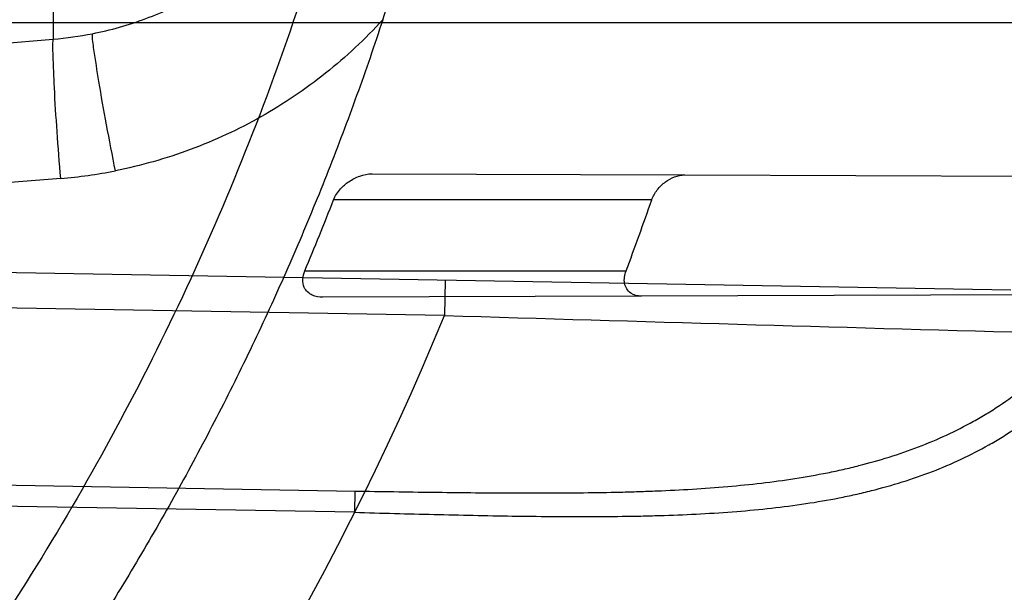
# Model space of a CAD drawing. Header units: millimetres. Extents: x 0 to 297, y 0 to 210.
# Tile 36 of 256: x 141.5702 to 141.6951, y 90.6599 to 90.7324. Entities that reach past the tile are written whole.
import ezdxf

# ---------------------------------------------------------------- set-up
doc = ezdxf.new("R2010")
doc.units = ezdxf.units.MM
doc.header["$LTSCALE"] = 16.335
doc.layers.get('0').update_dxf_attribs({"linetype": 'CONTINUOUS'})
for name, color, linetype in [('01_GLOBAL', 7, 'CONTINUOUS'), ('INTFCLR_1', 7, 'CONTINUOUS'), ('INTFCLR_144815', 7, 'CONTINUOUS')]:
    doc.layers.add(name, color=color, linetype=linetype)

msp = doc.modelspace()

# ---------------------------------------------------------------- linework, layer by layer
at = {"color": 7, "linetype": 'Continuous'}
msp.add_circle((142.5788034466, 92.2083412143), 3.42, dxfattribs=at)
at = {"color": 9, "linetype": 'Continuous'}
msp.add_arc((142.5788034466, 92.2083412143), 3.3761688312, 182.9674534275, 267.0325465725, dxfattribs=at)
at = {"layer": '01_GLOBAL', "color": 7, "linetype": 'Continuous'}
msp.add_circle((142.5788034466, 92.2083412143), 3.465, dxfattribs=at)
at = {"layer": 'INTFCLR_1', "color": 9, "linetype": 'Continuous'}
for p, q in [((141.5744738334, 90.7583780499), (141.5744738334, 90.7299789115)), ((141.264551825, 90.7320895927), (141.7410849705, 90.7320895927)), ((141.473590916, 90.7216378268), (141.5744738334, 90.7299789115)), ((141.5754144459, 90.7123198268), (141.2735518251, 90.68736157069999)), ((141.6148828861, 90.71289811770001), (141.6545242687, 90.7127597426)), ((141.6503436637, 90.7095895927), (141.6100029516, 90.7095895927)), ((141.3049732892, 90.7050124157), (141.6958671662, 90.6981893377)), ((141.6240856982, 90.6949416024), (141.3048947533, 90.7005131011)), ((141.6063579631, 90.7005895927), (141.6470938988, 90.7005895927)), ((141.624164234, 90.699440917), (141.6240856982, 90.6949416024)), ((141.6490417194, 90.697400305), (141.6086399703, 90.69725927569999)), ((141.2735518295, 90.6786185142), (141.61273008, 90.67269251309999)), ((141.6126829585, 90.66999547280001), (141.2735518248, 90.675921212)), ((141.6126829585, 90.66999547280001), (141.61273008, 90.67269251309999))]:
    msp.add_line(p, q, dxfattribs=at)
at = {"layer": 'INTFCLR_1', "color": 6, "linetype": 'Continuous'}
for p, q in [((141.6545242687, 90.7127597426), (141.7245857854, 90.7125151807)), ((141.7201135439, 90.6976483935), (141.6490417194, 90.697400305))]:
    msp.add_line(p, q, dxfattribs=at)
for centre, radius, start, end in [((141.273551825, 90.84008959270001), 0.5431065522, 270, 90.00000002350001), ((141.273551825, 90.84008959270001), 0.5161422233, 270, 90.00000002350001), ((141.2878511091, 90.8400839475), 0.3455883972, 341.8516144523, 349.4070110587), ((141.2736862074, 90.84055933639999), 0.3609183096, 337.1813534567, 338.7228774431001), ((141.2736448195, 90.8405231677), 0.398805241, 339.4587291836, 340.8334907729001)]:
    msp.add_arc(centre, radius, start, end, dxfattribs=at)
at = {"layer": 'INTFCLR_1', "color": 9, "linetype": 'Continuous'}
for centre, radius, start, end in [((141.5709276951, 90.7735783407), 0.0437434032, 274.6498887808, 281.199427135), ((141.5703037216, 90.7741024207), 0.0619936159, 274.7288035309, 281.1993408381), ((141.273551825, 90.84008959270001), 0.3793960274, 270.0000000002, 337.5066823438), ((142.2816252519, 112.2643111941), 21.5793903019, 268.2538865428, 268.4511225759)]:
    msp.add_arc(centre, radius, start, end, dxfattribs=at)
for points, knots in [([(141.7564146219, 90.67214758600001), (141.7574831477, 90.6750551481), (141.7595771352, 90.68092625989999), (141.7635668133, 90.69283277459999), (141.7700402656, 90.7142045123), (141.7760428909, 90.73928884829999), (141.7800065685, 90.7617077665), (141.7816728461, 90.7731553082), (141.7825328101, 90.7797764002), (141.7845176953, 90.7963988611), (141.7865801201, 90.82480135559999), (141.786249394, 90.85831129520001), (141.7846909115, 90.8800272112), (141.783710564, 90.8900544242), (141.7829887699, 90.8967234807), (141.7807586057, 90.9147232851), (141.7756949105, 90.94354598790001), (141.7683980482, 90.97168599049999), (141.7631787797, 90.98838778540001), (141.7612158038, 90.9943618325), (141.7582294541, 91.0031618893), (141.7514922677, 91.0215597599), (141.7398577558, 91.04856209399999), (141.7266081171, 91.07407256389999), (141.7173713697, 91.0897744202), (141.7130543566, 91.096763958), (141.7101864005, 91.1013200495), (141.7024300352, 91.1133026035), (141.6894327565, 91.1316928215), (141.6713790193, 91.1540805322), (141.6560874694, 91.1708617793), (141.64540551, 91.18158825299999), (141.6394993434, 91.18726746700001), (141.6313044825, 91.1949266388), (141.6198341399, 91.2049554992), (141.6074179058, 91.2146860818), (141.5999877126, 91.21997005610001), (141.5969902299, 91.2219990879), (141.595231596, 91.2231656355), (141.5931919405, 91.2244765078), (141.5909359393, 91.2258549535), (141.5889565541, 91.22699033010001), (141.587260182, 91.2278794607), (141.5858677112, 91.2285262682), (141.5847587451, 91.228921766), (141.5839916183, 91.22910084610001), (141.5833474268, 91.229003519), (141.5832219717, 91.22839726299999), (141.5835311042, 91.22772715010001), (141.5840679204, 91.2267985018), (141.5849352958, 91.22562953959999), (141.5860911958, 91.2242042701), (141.587545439, 91.22253261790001), (141.5892822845, 91.2206136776), (141.5909074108, 91.2188652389), (141.5923395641, 91.21734229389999), (141.5948337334, 91.21470682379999), (141.5989725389, 91.2103803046), (141.6073909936, 91.20154652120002), (141.6165855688, 91.19163585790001), (141.6249614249, 91.18216354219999), (141.6301387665, 91.17614023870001), (141.6384641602, 91.1662523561), (141.6512098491, 91.1502285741), (141.6679191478, 91.126915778), (141.680013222, 91.107884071), (141.6879313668, 91.094337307), (141.6933038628, 91.08480936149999), (141.702572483, 91.0674180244), (141.7149508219, 91.0411554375), (141.7234902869, 91.0192594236), (141.7274621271, 91.00790684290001)], [0, 0, 0, 0, 0.0103790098, 0.0208837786, 0.0420711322, 0.08518383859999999, 0.1071959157, 0.1183352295, 0.1239409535, 0.1295662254, 0.1744257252, 0.2192335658, 0.2417179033, 0.2473538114, 0.2529901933, 0.2641930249, 0.3081221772, 0.3509242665, 0.3614865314, 0.3667493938, 0.3719931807, 0.3926229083, 0.4323809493, 0.4704125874, 0.488853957, 0.4934075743, 0.4979380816, 0.506891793, 0.541232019, 0.5733300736, 0.6031972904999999, 0.6172524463, 0.624045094, 0.6306497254, 0.6548348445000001, 0.6750681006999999, 0.6834748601, 0.6853777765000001, 0.68719583, 0.6905456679, 0.6935010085, 0.6960526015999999, 0.698191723, 0.6999112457, 0.7012080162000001, 0.7020916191, 0.7026257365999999, 0.703100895, 0.7038825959, 0.7050751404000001, 0.7066972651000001, 0.7087491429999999, 0.7112254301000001, 0.7141189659, 0.7174213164, 0.7192231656, 0.7211235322, 0.729579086, 0.7392841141, 0.7620097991, 0.7748694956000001, 0.7816475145, 0.7886215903, 0.818178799, 0.8502213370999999, 0.88468242, 0.8936821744, 0.9027945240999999, 0.9213302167, 0.9597016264, 1, 1, 1, 1]), ([(141.589474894, 91.22708959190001), (141.5901302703, 91.2270894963), (141.5934664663, 91.2257697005), (141.5972968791, 91.2235292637), (141.6010154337, 91.2211904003), (141.6028021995, 91.2200263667), (141.6058484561, 91.21800314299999), (141.6133970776, 91.21273816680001), (141.6260174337, 91.20304741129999), (141.6376862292, 91.1930563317), (141.6460232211, 91.1854269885), (141.6520280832, 91.1797738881), (141.6628847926, 91.1691018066), (141.6784293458, 91.15240674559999), (141.6967876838, 91.1301309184), (141.7100118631, 91.1118246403), (141.7179037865, 91.099896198), (141.7208202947, 91.09536318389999), (141.7252087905, 91.0884116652), (141.734595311, 91.0728013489), (141.748064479, 91.04743455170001), (141.7598995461, 91.0205684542), (141.766753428, 91.0022608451), (141.7697904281, 90.99350690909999), (141.7717861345, 90.9875658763), (141.7770905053, 90.9709626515), (141.7845086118, 90.94298471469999), (141.7896594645, 90.91431187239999), (141.7919274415, 90.89640779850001), (141.7926613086, 90.8897756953), (141.793657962, 90.87980496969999), (141.795242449, 90.8582113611), (141.7955788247, 90.82488434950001), (141.7934815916, 90.79663997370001), (141.7914638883, 90.7801127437), (141.7905895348, 90.7735282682), (141.788895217, 90.7621430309), (141.7848639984, 90.73984187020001), (141.7787596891, 90.71489416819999), (141.7721799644, 90.6936469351), (141.768123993, 90.6818069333), (141.7659952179, 90.6759685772), (141.7649089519, 90.6730772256)], [0, 0, 0, 0, 0.0031306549, 0.0166311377, 0.0214593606, 0.0240790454, 0.0268205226, 0.0389267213, 0.0680356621, 0.1027866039, 0.1122691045, 0.1220183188, 0.1421809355, 0.1849822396, 0.2309158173, 0.2799873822, 0.2927706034, 0.2992370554, 0.3057353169, 0.3320403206, 0.3862319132, 0.4428084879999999, 0.4721383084, 0.4795908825, 0.487069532, 0.5020757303, 0.5628487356, 0.6251729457, 0.6410612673, 0.6490543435, 0.6570463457, 0.6889269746, 0.7524526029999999, 0.8160592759, 0.8240370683, 0.8319876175, 0.8477879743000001, 0.8790177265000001, 0.9402188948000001, 0.970317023, 0.9852457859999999, 1, 1, 1, 1]), ([(141.7274621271, 91.00790684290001), (141.7315912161, 90.9961048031), (141.7390893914, 90.97185256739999), (141.7462276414, 90.94067982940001), (141.7497519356, 90.91986040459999), (141.7511690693, 90.91003879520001), (141.7520562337, 90.903430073), (141.7542266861, 90.88522496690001), (141.7563129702, 90.8552042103), (141.7560193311, 90.8250769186), (141.75492511, 90.80665849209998), (141.7544248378, 90.79993719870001), (141.7535799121, 90.7899339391), (141.7512498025, 90.76863348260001), (141.7458257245, 90.73651859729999), (141.7391945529, 90.7098498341), (141.7346932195, 90.69454437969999), (141.7328673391, 90.6885424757), (141.7295794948, 90.67824709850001), (141.7226337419, 90.6583743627), (141.7115361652, 90.63128552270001), (141.7001192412, 90.60802526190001), (141.6927555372, 90.5944485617), (141.6900841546, 90.589659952), (141.6861147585, 90.582673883), (141.6775648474, 90.56827510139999), (141.6639972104, 90.5475548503), (141.6473654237, 90.5249373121), (141.6353721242, 90.510182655), (141.6284582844, 90.5020841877), (141.6258517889, 90.4990615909), (141.6214530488, 90.49403413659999), (141.6133270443, 90.48498786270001), (141.6044845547, 90.4755649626), (141.5965053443, 90.4672222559), (141.5917239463, 90.4622035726), (141.5879282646, 90.458105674), (141.5854794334, 90.455268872), (141.5841304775, 90.4534756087), (141.5835709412, 90.4525240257), (141.5832318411, 90.4518413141), (141.5833749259, 90.4509528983), (141.5852684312, 90.45133920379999), (141.5873513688, 90.45233756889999), (141.5911230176, 90.4543766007), (141.5947207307, 90.45666834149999), (141.5976748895, 90.4586369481), (141.5995705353, 90.45994039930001), (141.602756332, 90.46217006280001), (141.6078515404, 90.4659004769), (141.6149715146, 90.47143524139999), (141.62561538, 90.4801941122), (141.6351418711, 90.48873792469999), (141.6434777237, 90.4967321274), (141.649452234, 90.502628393), (141.6602195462, 90.51373015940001), (141.6755659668, 90.5310421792), (141.6935858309, 90.5540599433), (141.7064887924, 90.5729162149), (141.7141583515, 90.5851797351), (141.7169899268, 90.589838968), (141.721250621, 90.59698783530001), (141.7303494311, 90.61303956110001), (141.743335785, 90.63909440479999), (141.7522698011, 90.66086912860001), (141.7564146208, 90.6721475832)], [0, 0, 0, 0, 0.0419354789, 0.08505031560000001, 0.1071497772, 0.1127379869, 0.1183317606, 0.1295131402, 0.1742263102, 0.2191466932, 0.230445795, 0.2361065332, 0.241751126, 0.2641147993, 0.3079545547, 0.3508736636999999, 0.3561840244, 0.3614616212, 0.3719139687, 0.3924297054, 0.4320526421, 0.4700131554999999, 0.4792642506, 0.483852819, 0.4884035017, 0.5062126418, 0.5400088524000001, 0.5714206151, 0.6003317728, 0.6037560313, 0.6071340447, 0.6137178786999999, 0.6261602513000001, 0.6479155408, 0.6570536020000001, 0.6648783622, 0.6711643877, 0.6757843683, 0.6774462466, 0.6786751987, 0.6794900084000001, 0.6799813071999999, 0.6813020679, 0.6842478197, 0.6888651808, 0.6950795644, 0.6987591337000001, 0.70073729, 0.7027989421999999, 0.7117993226, 0.7219139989, 0.7330405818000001, 0.7580265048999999, 0.7648041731, 0.7717766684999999, 0.7861782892, 0.816667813, 0.8493175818, 0.8841610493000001, 0.8932352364, 0.8978283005, 0.9024468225, 0.9211469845, 0.9596997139, 1, 1, 1, 1]), ([(141.5894748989, 90.4530895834), (141.5892979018, 90.4530896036), (141.5888645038, 90.453175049), (141.5888868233, 90.45395412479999), (141.5893505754, 90.4547556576), (141.5901524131, 90.4559470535), (141.5913747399, 90.4574296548), (141.5929802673, 90.4592514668), (141.5949656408, 90.4613878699), (141.5971947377, 90.4637206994), (141.5996190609, 90.4662163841), (141.6031782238, 90.46985252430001), (141.6105296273, 90.4773399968), (141.6195432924, 90.486704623), (141.6278287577, 90.4956995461), (141.6323134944, 90.500698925), (141.6349707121, 90.50370456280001), (141.642015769, 90.5117541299), (141.6542358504, 90.5264206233), (141.6711890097, 90.54891642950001), (141.6850238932, 90.56953556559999), (141.6937443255, 90.58386952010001), (141.6977917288, 90.5908225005), (141.7005148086, 90.5955870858), (141.7080176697, 90.6090898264), (141.7196527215, 90.63222718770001), (141.7309710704, 90.65919529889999), (141.7380553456, 90.6789827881), (141.7414080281, 90.689232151), (141.74326968, 90.6952065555), (141.7478571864, 90.7104352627), (141.754617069, 90.7369742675), (141.7601493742, 90.7689508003), (141.7625257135, 90.7901596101), (141.7633872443, 90.80011831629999), (141.7638973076, 90.8068091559), (141.7650129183, 90.8251434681), (141.7653124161, 90.8551382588), (141.7631848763, 90.8850242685), (141.7609722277, 90.9031442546), (141.7600677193, 90.9097228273), (141.758622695, 90.9195008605), (141.7550282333, 90.9402318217), (141.7477475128, 90.9712699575), (141.7401050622, 90.9953997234), (141.7358975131, 91.00714062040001)], [0, 0, 0, 0, 0.0008731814, 0.0017184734, 0.0032338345, 0.0055641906, 0.008732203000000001, 0.0127298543, 0.0175349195, 0.0231216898, 0.028646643, 0.0346996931, 0.0482229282, 0.0804128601, 0.09881585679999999, 0.1085510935, 0.1135452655, 0.1186072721, 0.1613234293, 0.207686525, 0.2575125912, 0.2837456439, 0.2904463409, 0.297201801, 0.3108185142, 0.3666506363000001, 0.4248611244, 0.4549770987, 0.470314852, 0.4780577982, 0.4858479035, 0.548777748, 0.6130125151, 0.6457681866, 0.6540348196, 0.6623247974, 0.6788712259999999, 0.7446474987, 0.8101274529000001, 0.8265054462, 0.8346996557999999, 0.8428862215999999, 0.8752668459, 0.9384715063, 1, 1, 1, 1]), ([(141.5794237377, 90.7306679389), (141.5817297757, 90.73112463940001), (141.5862804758, 90.7324146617), (141.5927093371, 90.7354220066), (141.5985928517, 90.73942795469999), (141.602050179, 90.7426952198), (141.6036403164, 90.7444544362)], [0, 0, 0, 0, 0.2490434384, 0.4985367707, 0.7487806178, 1, 1, 1, 1]), ([(141.616247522, 90.7324404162), (141.6140188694, 90.72999961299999), (141.6091742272, 90.7254649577), (141.6009377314, 90.7199062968), (141.59193918, 90.7157266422), (141.5855719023, 90.7139285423), (141.5823443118, 90.713289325)], [0, 0, 0, 0, 0.2506465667, 0.5007612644, 0.7504856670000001, 1, 1, 1, 1]), ([(141.5823443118, 90.7132893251), (141.5819594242, 90.71523512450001), (141.5812390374, 90.7190057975), (141.5803066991, 90.7241269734), (141.5797251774, 90.7279693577), (141.5794237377, 90.729993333), (141.5794237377, 90.7306679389)], [0, 0, 0, 0, 0.3375394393, 0.6534147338, 0.8851998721, 1, 1, 1, 1]), ([(141.5754144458, 90.7123198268), (141.5752509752, 90.71429936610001), (141.5749595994, 90.7181352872), (141.5746109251, 90.72334347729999), (141.5744664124, 90.72724490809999), (141.5743971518, 90.7293025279), (141.5744738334, 90.7299789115)], [0, 0, 0, 0, 0.3368283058, 0.6524971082, 0.8845656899, 1, 1, 1, 1]), ([(141.61273008, 90.67269251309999), (141.6143726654, 90.6726638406), (141.6176493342, 90.6726096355), (141.624148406, 90.6725159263), (141.6321670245, 90.67243353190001), (141.6401107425, 90.67244085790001), (141.6456045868, 90.67253517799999), (141.648705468, 90.67262181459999), (141.6532393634, 90.67278600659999), (141.6598566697, 90.67317359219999), (141.6670633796, 90.67399855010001), (141.6719314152, 90.6748543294), (141.6746304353, 90.6754273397), (141.6785316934, 90.6763565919), (141.6841702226, 90.678099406), (141.6894975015, 90.6805576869), (141.6928218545, 90.6824880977), (141.6949836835, 90.6838589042), (141.6986429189, 90.6864834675), (141.7024900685, 90.68999368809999), (141.7055248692, 90.69343114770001), (141.7072010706, 90.6955349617), (141.7096882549, 90.6988765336), (141.7131115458, 90.7043347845), (141.7163165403, 90.7108605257), (141.7186127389, 90.7163941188), (141.7207486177, 90.7221746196), (141.7221187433, 90.7266150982), (141.7229346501, 90.7296165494)], [0, 0, 0, 0, 0.0354707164, 0.0707566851, 0.1403369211, 0.2086101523, 0.2422620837, 0.2589694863, 0.2755870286, 0.3402183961, 0.4020447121, 0.4320711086, 0.4469021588, 0.461611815, 0.5186591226, 0.5740110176, 0.587810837, 0.6016461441, 0.6292660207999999, 0.6849553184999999, 0.7135897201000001, 0.7282126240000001, 0.7430221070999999, 0.8035181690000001, 0.8669700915, 0.8997737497, 0.9328434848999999, 1, 1, 1, 1]), ([(141.6126829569, 90.66999547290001), (141.6143666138, 90.6699462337), (141.6177254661, 90.6698516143), (141.6243884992, 90.6696801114), (141.6326107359, 90.66950606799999), (141.6407575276, 90.6694308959), (141.6463926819, 90.6694744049), (141.6495733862, 90.6695347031), (141.6542230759, 90.66966247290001), (141.6610086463, 90.67000670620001), (141.6683993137, 90.6708081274), (141.673390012, 90.6716654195), (141.676155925, 90.6722444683), (141.680153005, 90.67318969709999), (141.685930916, 90.67497628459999), (141.6913812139, 90.67752002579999), (141.6947761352, 90.6795256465), (141.6969868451, 90.68095099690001), (141.70072872, 90.6836903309), (141.7046534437, 90.6873568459), (141.7077403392, 90.6909473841), (141.7094457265, 90.693148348), (141.7119795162, 90.6966517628), (141.7154600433, 90.7023775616), (141.7187063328, 90.7092150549), (141.7210287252, 90.7150168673), (141.7231884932, 90.7210848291), (141.7245692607, 90.7257434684), (141.725390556, 90.7288917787)], [0, 0, 0, 0, 0.0352840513, 0.0703885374, 0.1396222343, 0.2075595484, 0.24104394, 0.2576664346, 0.2741994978, 0.3384817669, 0.3999443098, 0.4297839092, 0.4445208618, 0.4591331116, 0.5158220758, 0.5708773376, 0.584618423, 0.5984078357, 0.62596322, 0.6816730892, 0.7104014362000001, 0.7250935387, 0.7399872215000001, 0.8009607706, 0.865102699, 0.8983215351, 0.931842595, 1, 1, 1, 1]), ([(141.7649089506, 90.6730772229), (141.7606921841, 90.6618533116), (141.7516012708, 90.6401818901), (141.7383996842, 90.6142741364), (141.729153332, 90.5983162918), (141.7248221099, 90.59120649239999), (141.7219426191, 90.5865709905), (141.7141390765, 90.5743632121), (141.7010108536, 90.5555935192), (141.682686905, 90.5326915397), (141.6670865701, 90.5154692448), (141.6561431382, 90.5044244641), (141.6500687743, 90.4985557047), (141.641588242, 90.49059314), (141.6318993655, 90.48208461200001), (141.6210804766, 90.47336316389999), (141.6138416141, 90.46784859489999), (141.6086624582, 90.4641311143), (141.6054252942, 90.4619084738), (141.6034970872, 90.4606082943), (141.6005042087, 90.4586453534), (141.596782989, 90.4563489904), (141.5933015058, 90.45442830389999), (141.5910052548, 90.45342592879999), (141.589904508, 90.45308953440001), (141.5894748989, 90.4530895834)], [0, 0, 0, 0, 0.1254315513, 0.2455803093, 0.303919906, 0.3183349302, 0.3326730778, 0.3610075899, 0.4699051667, 0.5720939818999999, 0.66765685, 0.7128428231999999, 0.7347306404, 0.7560139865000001, 0.8345380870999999, 0.8695395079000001, 0.9013775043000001, 0.9297258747, 0.9362221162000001, 0.9424563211, 0.9540556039, 0.9736565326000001, 0.9882336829, 0.9955056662, 1, 1, 1, 1])]:
    msp.add_open_spline(points, degree=3, knots=knots, dxfattribs=at)
at = {"layer": 'INTFCLR_1', "color": 6, "linetype": 'Continuous'}
for points, knots in [([(141.6277114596, 91.22708959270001), (141.62722335, 91.22708959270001), (141.6272941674, 91.2251154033), (141.6286240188, 91.2237135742), (141.6303773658, 91.2209404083), (141.6330579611, 91.2176754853), (141.636536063, 91.21338186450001), (141.6409148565, 91.2081556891), (141.6460561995, 91.2020006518), (141.6515635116, 91.19533394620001), (141.6570035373, 91.1886267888), (141.6620669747, 91.18224014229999), (141.6667156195, 91.1762455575), (141.6709428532, 91.17066993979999), (141.6747632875, 91.16552206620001), (141.678203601, 91.1607902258), (141.6812975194, 91.15645408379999), (141.684076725, 91.1524886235), (141.6865629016, 91.14888322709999), (141.6887839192, 91.1456142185), (141.6907670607, 91.14265455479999), (141.6925435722, 91.139969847), (141.6941233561, 91.1375556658), (141.6955259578, 91.1353899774), (141.6967707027, 91.1334503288), (141.6978866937, 91.13169669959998), (141.6988796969, 91.1301244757), (141.6997620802, 91.12871811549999), (141.7005836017, 91.12740101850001), (141.7014128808, 91.12606327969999), (141.7023097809, 91.1246072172), (141.7032931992, 91.12299941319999), (141.7043734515, 91.121219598), (141.7055619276, 91.1192446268), (141.706875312, 91.1170411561), (141.7083246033, 91.11458304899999), (141.7099237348, 91.11183694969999), (141.7116817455, 91.10877663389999), (141.7136163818, 91.10535704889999), (141.7157436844, 91.1015316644), (141.7180830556, 91.0972414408), (141.7206593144, 91.0924115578), (141.7234900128, 91.0869698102), (141.726590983, 91.0808326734), (141.7299816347, 91.0738979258), (141.7336899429, 91.06602274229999), (141.7377398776, 91.05703497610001), (141.7421529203, 91.0467148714), (141.7469453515, 91.0347982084), (141.7521299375, 91.02090744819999), (141.7576364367, 91.0047235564), (141.7631009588, 90.9866925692), (141.7681397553, 90.9675743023), (141.7724835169, 90.948235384), (141.7760959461, 90.928843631), (141.7789762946, 90.9094758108), (141.7811396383, 90.8901288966), (141.78259316, 90.8708485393), (141.7833500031, 90.85161596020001), (141.7834187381, 90.8324615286), (141.782807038, 90.8133676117), (141.7815194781, 90.7943366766), (141.7795595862, 90.7753839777), (141.7769236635, 90.75647136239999), (141.7736112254, 90.7376240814), (141.7696058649, 90.7188012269), (141.7649044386, 90.700026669), (141.7595680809, 90.6815608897), (141.7539109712, 90.6643011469), (141.7483372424, 90.6489785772), (141.7431614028, 90.6358921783), (141.7384031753, 90.6246472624), (141.7340415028, 90.6149110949), (141.7300563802, 90.60642995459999), (141.7264192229, 90.5989959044), (141.7231040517, 90.5924542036), (141.7200858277, 90.5866790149), (141.7173473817, 90.581575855), (141.7148681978, 90.57706222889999), (141.7126227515, 90.5730569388), (141.7105887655, 90.5694929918), (141.7087453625, 90.56631374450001), (141.7070795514, 90.563481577), (141.705579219, 90.560962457), (141.7042282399, 90.55871863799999), (141.7030062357, 90.55670860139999), (141.701896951, 90.554899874), (141.7008702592, 90.5532389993), (141.6998448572, 90.5515926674), (141.698741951, 90.54983502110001), (141.697495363, 90.547864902), (141.6960930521, 90.5456696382), (141.6945138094, 90.5432229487), (141.6927331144, 90.5404962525), (141.6907308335, 90.5374685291), (141.6884841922, 90.5341192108), (141.6859642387, 90.5304209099), (141.6831423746, 90.52634758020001), (141.6799866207, 90.5218758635), (141.6764721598, 90.51699345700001), (141.6725652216, 90.5116795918), (141.668231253, 90.50591584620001), (141.6634587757, 90.49971750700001), (141.6582464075, 90.493104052), (141.6526341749, 90.48615232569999), (141.646910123, 90.4792048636), (141.6415439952, 90.4727739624), (141.6369559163, 90.4673043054), (141.633315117, 90.4628207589), (141.6305101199, 90.4594209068), (141.6286771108, 90.45653647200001), (141.6273060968, 90.45510292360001), (141.6272194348, 90.45308959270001), (141.6277114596, 90.45308959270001)], [0, 0, 0, 0, 0.0017146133, 0.0041239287, 0.0077631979, 0.0127375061, 0.019147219, 0.0271011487, 0.0367138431, 0.0473099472, 0.0574795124, 0.0670486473, 0.07593967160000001, 0.0841262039, 0.0916267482, 0.0984583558, 0.1046766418, 0.1103381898, 0.1154683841, 0.1200606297, 0.1242209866, 0.1279830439, 0.1313690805, 0.1343557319, 0.1370466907, 0.1394649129, 0.141657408, 0.1435788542, 0.1452969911, 0.147110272, 0.1491076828, 0.1513042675, 0.1537308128, 0.1564212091, 0.1594011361, 0.1627417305, 0.1664450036, 0.1705638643, 0.1751393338, 0.1802462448, 0.1859394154, 0.1923045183, 0.1994748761, 0.2074861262, 0.2164579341, 0.2265900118, 0.2380620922, 0.2510852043, 0.2660147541, 0.2831767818, 0.3031618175, 0.3260557, 0.3493456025, 0.3725974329, 0.3956655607, 0.4186206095, 0.4413650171, 0.4640353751, 0.4865253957, 0.5089623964, 0.531306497, 0.5536180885, 0.5759523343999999, 0.598223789, 0.6206818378, 0.6431588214, 0.6658101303, 0.6886542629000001, 0.710664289, 0.7296002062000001, 0.7459208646, 0.7600932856, 0.7724882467, 0.7833944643, 0.793008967, 0.8015592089, 0.8091555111, 0.8158987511, 0.8219029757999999, 0.8272448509, 0.832028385, 0.8363175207, 0.8401542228, 0.8435703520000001, 0.8466171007, 0.8493545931, 0.8518335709, 0.8540704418, 0.8562135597, 0.8586467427, 0.8613594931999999, 0.864403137, 0.8677972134, 0.87158895, 0.8758429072, 0.8805481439, 0.8857559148, 0.8915631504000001, 0.8979547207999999, 0.9049814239, 0.9126947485, 0.9211229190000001, 0.9303127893, 0.9401736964, 0.9507020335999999, 0.9616958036, 0.9717974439, 0.9801138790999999, 0.9868020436, 0.9920080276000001, 0.9957951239, 0.9982716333, 1, 1, 1, 1]), ([(141.6277114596, 90.45308959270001), (141.628171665, 90.45308959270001), (141.6293857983, 90.4535584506), (141.6315047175, 90.4546851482), (141.6344755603, 90.4566024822), (141.6382959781, 90.45932618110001), (141.6430293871, 90.46297042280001), (141.6486619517, 90.46758769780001), (141.6548706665, 90.47298156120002), (141.6611699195, 90.47874448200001), (141.6671157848, 90.4844418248), (141.6725640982, 90.4898702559), (141.6775235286, 90.49499331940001), (141.6820174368, 90.4997851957), (141.6860792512, 90.50424019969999), (141.6897364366, 90.50835687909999), (141.6930192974, 90.51213812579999), (141.695970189, 90.5156093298), (141.6986132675, 90.51877794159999), (141.7009775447, 90.5216603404), (141.7030883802, 90.5242738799), (141.7049778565, 90.526646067), (141.7066938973, 90.528827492), (141.7083843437, 90.53100071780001), (141.7101852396, 90.53334413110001), (141.7120971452, 90.53586602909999), (141.7139888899, 90.53839686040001), (141.7158471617, 90.5409158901), (141.7177807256, 90.5435730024), (141.719921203, 90.54655873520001), (141.7223135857, 90.5499520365), (141.7249869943, 90.55381783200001), (141.7279695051, 90.558226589), (141.7312859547, 90.56325135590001), (141.7349620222, 90.56898214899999), (141.739037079, 90.5755449), (141.7435494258, 90.58308452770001), (141.7485344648, 90.591778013), (141.7540294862, 90.6018595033), (141.760066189, 90.61360340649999), (141.766684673, 90.62742065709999), (141.7737557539, 90.64350792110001), (141.780825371, 90.6613597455), (141.7874356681, 90.68018148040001), (141.7933066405, 90.6992600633), (141.7983875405, 90.71840914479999), (141.8026952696, 90.7376081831), (141.8062277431, 90.7567556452), (141.8090134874, 90.77590353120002), (141.811058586, 90.7949702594), (141.8123825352, 90.81398619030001), (141.8129971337, 90.83293247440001), (141.8129122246, 90.8518123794), (141.8121342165, 90.87063713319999), (141.8106673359, 90.8893947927), (141.8085112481, 90.9080934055), (141.8056642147, 90.9267302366), (141.8021262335, 90.9452767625), (141.7978831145, 90.9637745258), (141.7929277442, 90.9822003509), (141.7872355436, 91.0005755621), (141.7808222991, 91.0188067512), (141.7739442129, 91.03620618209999), (141.7670434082, 91.0519657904), (141.7605810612, 91.0655293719), (141.7546880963, 91.07706645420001), (141.7493295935, 91.08696962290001), (141.7444701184, 91.0955139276), (141.7400702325, 91.1029297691), (141.7360941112, 91.1093927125), (141.7325006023, 91.1150506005), (141.7292596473, 91.12001098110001), (141.726339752, 91.12437206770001), (141.7237187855, 91.128203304), (141.7213647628, 91.13157857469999), (141.7192605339, 91.1345456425), (141.717372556, 91.1371689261), (141.7156764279, 91.13949490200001), (141.7140548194, 91.1416921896), (141.7123690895, 91.1439503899), (141.7105117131, 91.1464071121), (141.7085985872, 91.1489024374), (141.7066793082, 91.1513715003), (141.7047357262, 91.15383994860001), (141.7026024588, 91.1565116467), (141.7002196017, 91.15944934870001), (141.69755058, 91.1626834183), (141.6945697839, 91.1662275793), (141.6912418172, 91.1701004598), (141.6875371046, 91.1743119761), (141.6834171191, 91.178874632), (141.6788518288, 91.1837864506), (141.6738154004, 91.18903530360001), (141.6682758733, 91.1946010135), (141.6622344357, 91.2004349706), (141.6557918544, 91.2063757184), (141.6493931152, 91.21197413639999), (141.6435362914, 91.2168073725), (141.6386043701, 91.22062540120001), (141.6346411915, 91.223465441), (141.6315795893, 91.22545094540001), (141.6294126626, 91.22660901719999), (141.6281767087, 91.22708959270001), (141.6277114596, 91.22708959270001)], [0, 0, 0, 0, 0.0015510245, 0.0042404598, 0.008161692, 0.0134191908, 0.0200669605, 0.0282845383, 0.0379646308, 0.04778133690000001, 0.0570562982, 0.0657163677, 0.0737008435, 0.0810864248, 0.08785639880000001, 0.09401872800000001, 0.09964461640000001, 0.1047327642, 0.1093734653, 0.1135510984, 0.1172970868, 0.1206958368, 0.1237721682, 0.1266512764, 0.1299751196, 0.1337328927, 0.1373171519, 0.1406241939, 0.1442827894, 0.1483924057, 0.1530055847, 0.1582756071, 0.1642330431, 0.1709447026, 0.1785661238, 0.1871788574, 0.1969791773, 0.2081785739, 0.2209513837, 0.2356728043, 0.2526768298, 0.2725784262, 0.2948857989, 0.3173719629, 0.3397942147, 0.362144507, 0.3841260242, 0.4060931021, 0.4277499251, 0.4493238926, 0.4707068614, 0.4919794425, 0.5131973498, 0.5343237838, 0.5554641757, 0.5765947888, 0.5977467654, 0.6189899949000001, 0.6402145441, 0.6616941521, 0.6832817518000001, 0.7050322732, 0.7268136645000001, 0.7463228, 0.7630041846, 0.7774428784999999, 0.7899800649, 0.8009502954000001, 0.8105690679, 0.8190401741, 0.8265233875, 0.8331581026, 0.8390096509, 0.8442114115, 0.8488026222, 0.8528784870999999, 0.8564706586, 0.8596954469, 0.8625805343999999, 0.8656744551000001, 0.8691928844, 0.8729603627, 0.8762716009, 0.879732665, 0.8835489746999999, 0.8877941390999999, 0.8924809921, 0.8976810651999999, 0.9034017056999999, 0.9096904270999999, 0.916584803, 0.9241199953, 0.932290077, 0.9411002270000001, 0.9505839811, 0.960593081, 0.9706330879, 0.9792338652, 0.9861845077, 0.991642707, 0.9956806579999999, 0.9984319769, 1, 1, 1, 1]), ([(141.273551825, 91.1754196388), (141.2802383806, 91.17569400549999), (141.2936314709, 91.1758414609), (141.3136931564, 91.174861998), (141.333696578, 91.17267773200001), (141.3536324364, 91.1692804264), (141.3733835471, 91.16467002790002), (141.3925222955, 91.1589612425), (141.4112398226, 91.1521542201), (141.429528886, 91.1442551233), (141.4476081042, 91.1351158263), (141.4650996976, 91.12490336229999), (141.4819327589, 91.1136612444), (141.4980515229, 91.1014306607), (141.513396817, 91.0882570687), (141.5279188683, 91.0741852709), (141.5415615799, 91.05927217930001), (141.5542787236, 91.0435689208), (141.566017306, 91.02714532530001), (141.5767435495, 91.01005456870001), (141.586423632, 90.99235160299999), (141.5950207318, 90.97410428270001), (141.6025009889, 90.9553900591), (141.6088428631, 90.9362701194), (141.6140279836, 90.9168033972), (141.6180381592, 90.8970567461), (141.6208576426, 90.877105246), (141.6224756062, 90.8570295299), (141.6228875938, 90.8369136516), (141.6220957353, 90.81682868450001), (141.6201063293, 90.7968408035), (141.6169268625, 90.77700966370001), (141.6125686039, 90.7574039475), (141.6070465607, 90.7380925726), (141.600382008, 90.71915006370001), (141.5926019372, 90.70065078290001), (141.5837385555, 90.6826636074), (141.5738222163, 90.6652440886), (141.5628929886, 90.6484599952), (141.5509916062, 90.6323694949), (141.538163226, 90.6170274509), (141.5244418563, 90.60247353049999), (141.5098870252, 90.5887718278), (141.494542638, 90.575960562), (141.4784714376, 90.5640906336), (141.4617271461, 90.5532022), (141.4443769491, 90.5433356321), (141.4265001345, 90.5345314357), (141.4085261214, 90.52696935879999), (141.3910227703, 90.52076276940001), (141.374768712, 90.51595910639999), (141.3600533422, 90.5123677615), (141.3469461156, 90.50974854), (141.3344969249, 90.50774192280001), (141.32162892, 90.50614919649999), (141.3073219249, 90.50496210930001), (141.2911119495, 90.5043520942), (141.2796603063, 90.5045088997), (141.273551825, 90.5047595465)], [0, 0, 0, 0, 0.0185657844, 0.0371317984, 0.05569073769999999, 0.0743563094, 0.09320240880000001, 0.1119235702, 0.129729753, 0.1484268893, 0.1671582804, 0.1858963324, 0.2045840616, 0.2232805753, 0.241995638, 0.2606572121, 0.2793460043, 0.298034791, 0.3166822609, 0.3353170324, 0.3539796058, 0.3726237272, 0.3912431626, 0.4098577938, 0.4284754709, 0.4470981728, 0.4657246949, 0.4843423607, 0.5029403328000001, 0.5215094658, 0.5400731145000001, 0.5586325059, 0.5771954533, 0.5957587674, 0.6143211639, 0.6328711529, 0.651401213, 0.6699184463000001, 0.6884460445, 0.7069331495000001, 0.7254085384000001, 0.7438945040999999, 0.7623917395, 0.7808314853, 0.7993176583, 0.8177869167, 0.8362093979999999, 0.8546575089, 0.8730374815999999, 0.8902753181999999, 0.9061521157, 0.9200376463, 0.9322836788, 0.9432240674, 0.9550134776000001, 0.9682465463, 0.9830392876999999, 1, 1, 1, 1]), ([(141.6162475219, 90.7324404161), (141.6151908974, 90.7292169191), (141.6129825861, 90.7228006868), (141.609388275, 90.7132784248), (141.605515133, 90.70386618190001), (141.6013665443, 90.694572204), (141.596946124, 90.6854045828), (141.5922576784, 90.6763712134), (141.5873053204, 90.6674800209), (141.5820932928, 90.6587386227), (141.5766261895, 90.65015472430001), (141.5709086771, 90.6417356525), (141.5649458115, 90.63348885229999), (141.5587426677, 90.6254213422), (141.5523047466, 90.6175402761), (141.5456375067, 90.6098523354), (141.5387468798, 90.60236436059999), (141.5316386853, 90.5950826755), (141.5243192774, 90.5880137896), (141.5167948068, 90.58116364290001), (141.509072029, 90.5745383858), (141.5011574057, 90.5681435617), (141.4930580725, 90.561984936), (141.4847807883, 90.5560676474), (141.4763330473, 90.5503970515), (141.4677219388, 90.54497790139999), (141.4589552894, 90.53981510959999), (141.4500404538, 90.53491299), (141.4409853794, 90.5302758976), (141.4317977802, 90.5259077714), (141.4224857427, 90.5218124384), (141.4130572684, 90.5179934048), (141.4035205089, 90.5144539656), (141.3938837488, 90.51119718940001), (141.3841553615, 90.5082258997), (141.3743437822, 90.50554266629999), (141.3644575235, 90.5031498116), (141.3545051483, 90.501049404), (141.3444952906, 90.4992432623), (141.3344366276, 90.4977329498), (141.3243378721, 90.49651977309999), (141.3142077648, 90.4956047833), (141.3040550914, 90.4949887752), (141.2938886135, 90.49467228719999), (141.2837172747, 90.4946555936), (141.2769387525, 90.494844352), (141.273551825, 90.4949886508)], [0, 0, 0, 0, 0.0227356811, 0.0454710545, 0.0682062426, 0.09094098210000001, 0.1136756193, 0.1364096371, 0.1591436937, 0.1818769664, 0.2046103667, 0.2273428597, 0.2500755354, 0.2728072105, 0.2955391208, 0.3182699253, 0.3410011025, 0.3637310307, 0.3864614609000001, 0.4091905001, 0.4319201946, 0.4546483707, 0.4773773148, 0.5001046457, 0.5228327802, 0.5455591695, 0.5682859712, 0.5910108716, 0.6137361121, 0.6364602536, 0.6591836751, 0.681906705, 0.7046293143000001, 0.7273515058, 0.750073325, 0.77279473, 0.7955158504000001, 0.8182366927, 0.8409573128, 0.8636777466, 0.886398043, 0.9091183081, 0.9318386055, 0.9545589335, 0.9772794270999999, 1, 1, 1, 1]), ([(141.6100029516, 90.7095895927), (141.6102030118, 90.71010339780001), (141.6107761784, 90.7109703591), (141.6119489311, 90.7119895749), (141.6133072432, 90.7126922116), (141.614362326, 90.71289993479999), (141.6148828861, 90.71289811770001)], [0, 0, 0, 0, 0.2670833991, 0.4904798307, 0.7478438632, 1, 1, 1, 1]), ([(141.6503436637, 90.7095895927), (141.650503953, 90.7100508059), (141.6509995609, 90.71091508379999), (141.6523159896, 90.7121955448), (141.6536640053, 90.71276274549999), (141.6545242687, 90.7127597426)], [0, 0, 0, 0, 0.2663042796, 0.5308089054, 1, 1, 1, 1]), ([(141.6086399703, 90.69725927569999), (141.6081882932, 90.69725769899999), (141.6072501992, 90.6973961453), (141.6059316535, 90.69857590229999), (141.6060859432, 90.6999431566), (141.6063579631, 90.7005895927)], [0, 0, 0, 0, 0.2790441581, 0.5667193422, 1, 1, 1, 1]), ([(141.6490417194, 90.697400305), (141.6485705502, 90.69739866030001), (141.6475506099, 90.6976241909), (141.6467106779, 90.6990426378), (141.6469098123, 90.7000983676), (141.6470938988, 90.7005895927)], [0, 0, 0, 0, 0.3178988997, 0.6460631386, 1, 1, 1, 1])]:
    msp.add_open_spline(points, degree=3, knots=knots, dxfattribs=at)
at = {"layer": 'INTFCLR_144815', "color": 6, "linetype": 'Continuous'}
for radius in [0.5743020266, 0.5472855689]:
    msp.add_circle((141.273551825, 90.84008959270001), radius, dxfattribs=at)
for radius, start, end in [(0.7917112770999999, 313.9937911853, 154.5150993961), (0.7647112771, 312.9543589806, 154.5144414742), (0.73941501, 282.2440355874, 71.2863570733), (0.5949342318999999, 45.0000000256, 314.9999999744), (0.5938695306, 44.999999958, 315.000000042), (0.5930090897, 44.99999997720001, 315.0000000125), (0.5750735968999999, 47.86578076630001, 312.1342192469), (0.5834285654, 308.490992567, 51.50900743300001), (0.5760164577, 313.9992414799, 46.00075850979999)]:
    msp.add_arc((141.273551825, 90.84008959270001), radius, start, end, dxfattribs=at)
at = {"layer": 'INTFCLR_144815', "color": 9, "linetype": 'Continuous'}
for centre, radius, start, end in [((141.273551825, 90.84008959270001), 0.6197635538, 52.2436298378, 307.7563701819), ((141.273551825, 90.84008959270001), 0.7345008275, 292.4997540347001, 54.0964566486), ((141.273551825, 90.84008959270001), 0.5837869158, 52.5411294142, 307.4588705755), ((141.2735550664, 90.84009111), 0.6625959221, 292.4997540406, 54.09645665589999), ((141.2735518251, 90.84008959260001), 0.5937131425, 314.0862202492, 45.9137797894), ((141.273551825, 90.84008959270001), 0.5795156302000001, 313.8592910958, 46.1407088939), ((141.273551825, 90.84008959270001), 0.5757241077, 314.0319604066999, 45.9680396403)]:
    msp.add_arc(centre, radius, start, end, dxfattribs=at)
at = {"layer": 'INTFCLR_144815', "color": 6, "linetype": 'Continuous'}
for points, knots in [([(141.6746009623, 90.43958975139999), (141.6743294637, 90.43959473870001), (141.6739346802, 90.44051627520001), (141.6745467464, 90.4413356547), (141.6750158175, 90.4423304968), (141.6756162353, 90.44328992), (141.6763427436, 90.4444157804), (141.6772268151, 90.4456987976), (141.6782605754, 90.44714833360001), (141.6794495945, 90.44876833), (141.6807951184, 90.4505653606), (141.6822994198, 90.4525454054), (141.6839649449, 90.45471611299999), (141.6857956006, 90.45708743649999), (141.6877946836, 90.4596693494), (141.6899625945, 90.4624689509), (141.6922956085, 90.46548894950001), (141.6947877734, 90.46873001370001), (141.6974360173, 90.4721973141), (141.7002434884, 90.4759050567), (141.7032142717, 90.479869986), (141.7063442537, 90.4840993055), (141.7096232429, 90.48859288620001), (141.7130388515, 90.4933481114), (141.7165811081, 90.4983662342), (141.7202374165, 90.50364521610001), (141.7239937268, 90.50918105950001), (141.7278347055, 90.5149677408), (141.731743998, 90.52099726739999), (141.735704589, 90.5272598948), (141.7396991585, 90.53374437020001), (141.7437104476, 90.540438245), (141.7477216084, 90.5473282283), (141.7517165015, 90.5544005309), (141.7556799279, 90.56164117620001), (141.7595977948, 90.56903626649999), (141.7634572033, 90.57657217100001), (141.767246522, 90.5842357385), (141.7709553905, 90.5920144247), (141.7745746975, 90.5998964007), (141.7780965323, 90.60787062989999), (141.7815140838, 90.6159268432), (141.7848215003, 90.6240554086), (141.7880144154, 90.63224886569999), (141.7910827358, 90.6404831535), (141.7940232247, 90.64874868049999), (141.7968372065, 90.6570474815), (141.7995279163, 90.6653897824), (141.8020958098, 90.6737784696), (141.8045374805, 90.68220316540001), (141.8068514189, 90.6906590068), (141.8090350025, 90.6991353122), (141.811086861, 90.7076240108), (141.8130074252, 90.7161235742), (141.8147973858, 90.72463376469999), (141.8164574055, 90.7331545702), (141.8179878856, 90.74168503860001), (141.8193889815, 90.750222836), (141.8206608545, 90.75876512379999), (141.8218038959, 90.7673101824), (141.8228186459, 90.77585753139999), (141.8237055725, 90.7844065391), (141.8244651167, 90.7929567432), (141.8250976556, 90.80150752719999), (141.8256035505, 90.8100588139), (141.825983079, 90.8186102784), (141.8262364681, 90.8271620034), (141.8263638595, 90.8357137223), (141.8263653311, 90.8442655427), (141.8262408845, 90.8528172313), (141.825990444, 90.8613689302), (141.8256138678, 90.8699203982), (141.8251109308, 90.8784716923), (141.8244813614, 90.887022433), (141.8237248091, 90.89557247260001), (141.8228408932, 90.9041213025), (141.821829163, 90.912668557), (141.8206891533, 90.9212135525), (141.8194203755, 90.92975547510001), (141.8180223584, 90.9382932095), (141.8164946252, 90.9468255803), (141.8148367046, 90.9553513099), (141.8130483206, 90.963868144), (141.8111294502, 90.9723729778), (141.8090801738, 90.9808627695), (141.8069004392, 90.98933536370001), (141.8045900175, 90.9977893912), (141.8021489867, 91.00622242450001), (141.7995780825, 91.01463013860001), (141.7968786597, 91.02300697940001), (141.794052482, 91.0313470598), (141.7911015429, 91.0396447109), (141.7880284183, 91.0478935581), (141.7848363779, 91.0560864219), (141.7815294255, 91.0642154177), (141.7781123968, 91.07227190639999), (141.7745910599, 91.08024645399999), (141.7709722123, 91.0881288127), (141.7672637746, 91.0959079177), (141.7634748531, 91.1035719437), (141.7596157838, 91.11110838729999), (141.7556981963, 91.11850409), (141.7517349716, 91.12574544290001), (141.7477402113, 91.1328185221), (141.7437291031, 91.139709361), (141.7397177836, 91.14640416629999), (141.7357230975, 91.1528896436), (141.7317622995, 91.15915334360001), (141.7278527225, 91.165183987), (141.7240113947, 91.17097180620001), (141.7202546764, 91.17650879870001), (141.7165979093, 91.18178892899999), (141.7130551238, 91.18680822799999), (141.7096387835, 91.1915648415), (141.7063596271, 91.1960589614), (141.7032265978, 91.2002926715), (141.7002468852, 91.2042696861), (141.6974259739, 91.20799513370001), (141.6947677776, 91.2114752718), (141.6922747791, 91.2147172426), (141.689948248, 91.21772876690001), (141.6877884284, 91.2205179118), (141.6857947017, 91.2230929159), (141.6839658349, 91.225461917), (141.6823001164, 91.22763286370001), (141.6807955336, 91.2296132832), (141.6794499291, 91.23141037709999), (141.6782609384, 91.2330304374), (141.6772266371, 91.234480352), (141.6763438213, 91.235762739), (141.6756133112, 91.23689083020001), (141.6750243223, 91.237843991), (141.6745991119, 91.2386960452), (141.6741632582, 91.23944360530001), (141.6741898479, 91.240581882), (141.6746009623, 91.240589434)], [0, 0, 0, 0, 0.0009311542, 0.0023661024, 0.0034197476, 0.004708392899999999, 0.006238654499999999, 0.0080169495, 0.0100497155, 0.0123440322, 0.0149074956, 0.0177478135, 0.0208710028, 0.0242896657, 0.0280205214, 0.0320682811, 0.0364316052, 0.0411066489, 0.04608797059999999, 0.0513925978, 0.0570544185, 0.0630770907, 0.069434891, 0.0761294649, 0.08315356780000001, 0.09049758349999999, 0.0981493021, 0.1060937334, 0.1143137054, 0.1227901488, 0.1315025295, 0.1404294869, 0.1495493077, 0.1588404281, 0.1682819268, 0.1778537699, 0.1875370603, 0.197314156, 0.207168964, 0.217086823, 0.2270545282, 0.2370604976, 0.2470942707, 0.2571461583, 0.2672135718, 0.2772260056, 0.2872285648, 0.2972614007, 0.3072826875, 0.3173107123, 0.3273382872, 0.3373435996, 0.3473246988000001, 0.3572841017, 0.367223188, 0.3771444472, 0.387051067, 0.3969410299, 0.4068119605, 0.4166652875, 0.4265028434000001, 0.4363264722, 0.4461370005, 0.4559367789, 0.4657270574, 0.4755104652, 0.4852884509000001, 0.4950636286, 0.5048374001, 0.5146124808, 0.5243903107, 0.5341735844, 0.5439637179, 0.5537632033, 0.5635732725, 0.5733961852, 0.5832332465, 0.5930862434, 0.6029564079, 0.6128446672, 0.6227518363, 0.6326790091, 0.6426268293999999, 0.6525927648, 0.6625749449, 0.6725742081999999, 0.6825911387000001, 0.6926266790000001, 0.7026779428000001, 0.7127386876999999, 0.7228052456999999, 0.7328732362, 0.7429368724, 0.7529895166, 0.7630233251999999, 0.7730292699, 0.7829971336, 0.7929151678, 0.8027701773, 0.8125475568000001, 0.8222311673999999, 0.8318035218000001, 0.8412455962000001, 0.8505374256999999, 0.8596580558, 0.8685859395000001, 0.8772993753, 0.8857769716, 0.8939982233, 0.9019439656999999, 0.9095970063, 0.9169424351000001, 0.9239679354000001, 0.9306640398, 0.9370242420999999, 0.9430448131, 0.9487246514, 0.9540648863, 0.9590688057, 0.9637413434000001, 0.9680887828, 0.9721183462, 0.9758379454, 0.9792560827, 0.9823810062, 0.9852211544, 0.9877847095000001, 0.9900792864, 0.992112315, 0.993890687, 0.995421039, 0.9967097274, 0.9977633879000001, 0.9985900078, 1, 1, 1, 1]), ([(141.6876600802, 91.22708959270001), (141.6873876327, 91.22708959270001), (141.6869901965, 91.2261607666), (141.6875708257, 91.2253271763), (141.6880138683, 91.224310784), (141.6885845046, 91.22333053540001), (141.6892758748, 91.22218000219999), (141.6901180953, 91.2208688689), (141.6911032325, 91.2193879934), (141.6922361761, 91.21773389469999), (141.693517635, 91.2159004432), (141.6949495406, 91.213881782), (141.696533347, 91.21167127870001), (141.6982702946, 91.2092621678), (141.7001613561, 91.20664723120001), (141.702206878, 91.20381933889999), (141.7044067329, 91.2007711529), (141.7067598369, 91.1974957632), (141.7092643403, 91.193986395), (141.7119171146, 91.1902371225), (141.7147138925, 91.18624270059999), (141.7176489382, 91.1819990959), (141.7207150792, 91.1775035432), (141.7239035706, 91.17275489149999), (141.7272041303, 91.1677537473), (141.7306050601, 91.1625025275), (141.7340933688, 91.1570055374), (141.737654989, 91.1512689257), (141.7412750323, 91.1453005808), (141.7449380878, 91.1391099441), (141.7486285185, 91.1327077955), (141.7523307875, 91.12610594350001), (141.7560297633, 91.1193168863), (141.759710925, 91.11235358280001), (141.7633605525, 91.10522919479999), (141.7669658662, 91.0979568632), (141.7705151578, 91.0905494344), (141.7739978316, 91.08301930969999), (141.7774044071, 91.0753783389), (141.7807265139, 91.06763769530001), (141.7839568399, 91.0598078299), (141.7870890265, 91.0518985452), (141.7901177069, 91.0439187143), (141.7930382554, 91.0358767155), (141.7958469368, 91.02777984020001), (141.7985405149, 91.0196351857), (141.8011165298, 91.0114486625), (141.8035728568, 91.0032261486), (141.8059080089, 90.9949723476), (141.8081207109, 90.9866920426), (141.8102101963, 90.97838888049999), (141.8121758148, 90.9700666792), (141.814017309, 90.9617281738), (141.8157344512, 90.95337641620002), (141.8173273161, 90.9450134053), (141.8187959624, 90.93664150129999), (141.8201406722, 90.9282620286), (141.8213616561, 90.9198768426), (141.8224592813, 90.9114868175), (141.823433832, 90.90309336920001), (141.8242856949, 90.8946969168), (141.8250151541, 90.8862985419), (141.8256225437, 90.8778984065), (141.8261081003, 90.8694973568), (141.8264720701, 90.8610953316), (141.826714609, 90.8526929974), (141.8268358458, 90.84429018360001), (141.8268358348, 90.8358874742), (141.8267145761, 90.82748467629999), (141.8264720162, 90.8190823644), (141.8261080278, 90.8106804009), (141.8256224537, 90.8022794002), (141.8250150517, 90.79387936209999), (141.8242855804, 90.78548105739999), (141.823433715, 90.7770847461), (141.8224591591, 90.7686913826), (141.8213615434, 90.7603015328), (141.8201405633, 90.7519164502), (141.818795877, 90.7435371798), (141.8173272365, 90.7351653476), (141.8157344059, 90.7268025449), (141.8140172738, 90.71845084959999), (141.8121758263, 90.7101125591), (141.8102102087, 90.7017903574), (141.8081207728, 90.6934873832), (141.805908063, 90.68520703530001), (141.8035729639, 90.67695340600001), (141.801116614, 90.66873079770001), (141.7985406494, 90.6605444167), (141.7958470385, 90.6523996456), (141.7930384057, 90.6443028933), (141.7901178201, 90.636260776), (141.7870891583, 90.6282809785), (141.7839569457, 90.6203716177), (141.7807266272, 90.6125417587), (141.7774045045, 90.60480106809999), (141.7739979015, 90.5971600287), (141.7705152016, 90.5896298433), (141.7669658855, 90.582222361), (141.7633605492, 90.5749499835), (141.759710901, 90.567825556), (141.7560297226, 90.56086222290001), (141.7523307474, 90.55407316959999), (141.748628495, 90.5474713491), (141.7449380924, 90.54106924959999), (141.7412750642, 90.5348786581), (141.737655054, 90.528910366), (141.7340934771, 90.5231738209), (141.7306052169, 90.5176769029), (141.7272043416, 90.5124257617), (141.7239038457, 90.50742470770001), (141.7207154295, 90.50267616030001), (141.7176493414, 90.4981806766), (141.7147143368, 90.4939371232), (141.7119175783, 90.4899427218), (141.7092648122, 90.4861934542), (141.7067603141, 90.4826840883), (141.7044071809, 90.4794086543), (141.702207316, 90.4763604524), (141.700161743, 90.4735324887), (141.6982706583, 90.47091752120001), (141.6965336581, 90.4685083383), (141.6949498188, 90.466297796), (141.6935178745, 90.4642790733), (141.6922363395, 90.462445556), (141.691103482, 90.4607914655), (141.6901178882, 90.4593103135), (141.6892769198, 90.45799983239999), (141.6885816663, 90.4568471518), (141.6880221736, 90.45587298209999), (141.6876198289, 90.4550040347), (141.6872095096, 90.4542385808), (141.687244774, 90.45308959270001), (141.6876600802, 90.45308959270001)], [0, 0, 0, 0, 0.0009748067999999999, 0.0024843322, 0.0035889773, 0.0049377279, 0.0065370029, 0.0083930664, 0.0105121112, 0.0129009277, 0.0155662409, 0.0185155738, 0.0217561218, 0.0252958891, 0.029142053, 0.0333024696, 0.0377835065, 0.0425919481, 0.0477324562, 0.0532095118, 0.059024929, 0.0651792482, 0.071670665, 0.0784946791, 0.0856442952, 0.09310988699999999, 0.1008792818, 0.1089378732, 0.1172690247, 0.1258543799, 0.1346742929, 0.1437082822, 0.1529356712, 0.1623360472, 0.1718891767, 0.1815756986, 0.1913773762, 0.2012771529, 0.211259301, 0.2213094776, 0.2314148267, 0.2415638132, 0.2517458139, 0.2619526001, 0.2721754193, 0.2824085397, 0.2926450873, 0.3028812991, 0.3131119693, 0.3233349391, 0.3335463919, 0.3437455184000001, 0.3539296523, 0.3640990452, 0.3742517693, 0.3843890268, 0.3945097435, 0.4046157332, 0.4147062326, 0.4247836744, 0.4348478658, 0.4449015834, 0.4549448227, 0.4649806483, 0.4750093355, 0.4850340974, 0.4950553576, 0.5050763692, 0.5150976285, 0.5251223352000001, 0.5351510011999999, 0.5451866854, 0.5552299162, 0.5652834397, 0.5753475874, 0.5854247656, 0.5955152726, 0.6056208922, 0.6157416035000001, 0.6258785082, 0.6360313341, 0.6462002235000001, 0.6563845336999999, 0.6665832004, 0.6767949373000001, 0.6870173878, 0.6972484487, 0.7074841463, 0.7177211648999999, 0.7279537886, 0.7381770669, 0.7483834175, 0.7585658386, 0.7687147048, 0.7788200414, 0.7888703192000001, 0.7988525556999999, 0.8087524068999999, 0.8185541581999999, 0.8282407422, 0.8377939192, 0.8471943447, 0.8564217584, 0.8654556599, 0.8742755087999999, 0.8828608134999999, 0.8911918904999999, 0.8992503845, 0.907019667, 0.9144851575, 0.9216346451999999, 0.9284584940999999, 0.9349497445, 0.9411040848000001, 0.9469194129, 0.9523964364, 0.9575370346, 0.9623454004, 0.9668266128, 0.9709869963, 0.9748333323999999, 0.9783730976, 0.9816137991, 0.9845631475, 0.9872286, 0.9896174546, 0.9917366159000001, 0.9935927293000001, 0.995192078, 0.9965408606, 0.9976455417, 0.9985140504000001, 1, 1, 1, 1]), ([(141.7908088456, 90.84008959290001), (141.7908088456, 90.8347762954), (141.7906525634, 90.8241438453), (141.7899491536, 90.80819781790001), (141.7887751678, 90.792251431), (141.7871271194, 90.776305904), (141.7850015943, 90.7603638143), (141.7823948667, 90.74442991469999), (141.7793016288, 90.72851142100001), (141.7757175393, 90.7126188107), (141.7716413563, 90.69676642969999), (141.7670698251, 90.680975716), (141.7620073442, 90.66527174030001), (141.7564585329, 90.64968729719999), (141.7504384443, 90.6342639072), (141.7439673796, 90.6190510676), (141.7370796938, 90.6041105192), (141.7298227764, 90.5895143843), (141.7222605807, 90.5753482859), (141.7144767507, 90.56170595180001), (141.7065733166, 90.54868759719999), (141.6986695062, 90.5363951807), (141.6908948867, 90.52492250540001), (141.6833811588, 90.5143467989), (141.6762501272, 90.5047200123), (141.6696044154, 90.4960626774), (141.6635210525, 90.4883676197), (141.6580483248, 90.4816035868), (141.6532152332, 90.4757176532), (141.649021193, 90.4706547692), (141.6454650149, 90.4663430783), (141.6425175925, 90.4627414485), (141.6401862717, 90.4597543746), (141.6383808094, 90.4574452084), (141.6372501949, 90.4555080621), (141.6363191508, 90.4544341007), (141.6364430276, 90.45308959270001), (141.6367999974, 90.45308959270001)], [0, 0, 0, 0, 0.0373969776, 0.0748305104, 0.1123278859, 0.1499208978, 0.1876426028, 0.2255106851, 0.2635438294, 0.3017616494, 0.3401610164, 0.3787310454, 0.4174490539, 0.4562752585, 0.4951477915, 0.5339633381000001, 0.5726158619, 0.6109244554, 0.6486768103, 0.6856239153, 0.7214601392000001, 0.7558561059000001, 0.7884730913, 0.8189949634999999, 0.8471589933, 0.8727898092, 0.8958085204, 0.9161981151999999, 0.9340282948, 0.9494114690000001, 0.9624736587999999, 0.9733586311, 0.9821878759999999, 0.9890812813, 0.9941468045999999, 0.9974875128, 1, 1, 1, 1]), ([(141.6617698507, 90.43958975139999), (141.6615040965, 90.4395945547), (141.6610997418, 90.4404830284), (141.6617182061, 90.44128424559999), (141.6621863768, 90.4422460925), (141.6627882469, 90.44317635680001), (141.6635160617, 90.44426775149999), (141.6644022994, 90.44551214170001), (141.6654390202, 90.4469186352), (141.6666320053, 90.4484912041), (141.6679824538, 90.45023614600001), (141.669492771, 90.4521593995), (141.6711648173, 90.4542676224), (141.6730004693, 90.45656791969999), (141.6750016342, 90.4590682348), (141.6771699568, 90.4617769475), (141.6795068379, 90.4647030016), (141.6820130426, 90.46785547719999), (141.6846888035, 90.4712437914), (141.6875331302, 90.47487687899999), (141.6905433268, 90.4787625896), (141.6937142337, 90.48290664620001), (141.6970382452, 90.4873125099), (141.700505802, 90.49198182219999), (141.7041058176, 90.4969147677), (141.7078256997, 90.50210988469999), (141.7116512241, 90.50756361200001), (141.7155666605, 90.51327013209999), (141.7195551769, 90.519221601), (141.723599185, 90.5254083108), (141.7276807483, 90.5318189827), (141.7317819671, 90.5384410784), (141.7358853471, 90.54526115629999), (141.7399741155, 90.5522652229), (141.7440324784, 90.55943906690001), (141.7480458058, 90.56676855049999), (141.7520007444, 90.57423984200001), (141.7558852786, 90.5818396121), (141.7596887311, 90.5895551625), (141.763401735, 90.5973745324), (141.7670161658, 90.6052865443), (141.7705250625, 90.6132808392), (141.7739225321, 90.6213478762), (141.7772036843, 90.62947900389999), (141.7803644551, 90.6376662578), (141.7834015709, 90.6459024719), (141.7863124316, 90.6541811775), (141.7890950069, 90.6624965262), (141.7917478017, 90.6708433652), (141.7942696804, 90.6792168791), (141.7966599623, 90.6876130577), (141.7989181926, 90.6960280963), (141.8010442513, 90.7044589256), (141.8030381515, 90.71290260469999), (141.8049001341, 90.7213568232), (141.806630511, 90.7298193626), (141.8082297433, 90.7382885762), (141.8096983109, 90.74676286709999), (141.8110367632, 90.7552410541), (141.8122456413, 90.7637220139), (141.8133255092, 90.7722049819), (141.8142768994, 90.7806892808), (141.8151003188, 90.7891744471), (141.8157962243, 90.7976600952), (141.8163650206, 90.8061459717), (141.81680705, 90.81463191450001), (141.8171225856, 90.8231178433), (141.8173118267, 90.8316037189), (141.8173538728, 90.83726120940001), (141.8173538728, 90.8400895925)], [0, 0, 0, 0, 0.00181501, 0.0045946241, 0.006643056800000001, 0.0091526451, 0.0121366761, 0.0156081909, 0.0195807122, 0.0240687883, 0.0290862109, 0.0346476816, 0.0407671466, 0.0474603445, 0.0547437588, 0.0626358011, 0.0711532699, 0.0803146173, 0.09013637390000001, 0.1006350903, 0.1118217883, 0.1237004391, 0.136266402, 0.1495090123, 0.1634151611, 0.1779670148, 0.1931399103, 0.2089038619, 0.225223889, 0.2420611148, 0.2593736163, 0.2771176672, 0.2952488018, 0.3137228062, 0.3324966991, 0.3515294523, 0.3707824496, 0.3902198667, 0.4098089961, 0.4295201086, 0.4493266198, 0.4692049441, 0.4891342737, 0.5090965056, 0.5290766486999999, 0.5490606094, 0.5690374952, 0.588998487, 0.6089348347, 0.6288413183, 0.6487120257, 0.6685443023, 0.6883346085, 0.7080823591, 0.727785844, 0.7474459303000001, 0.7670626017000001, 0.7866380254, 0.8061732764, 0.8256710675, 0.8451338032, 0.8645648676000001, 0.88396741, 0.9033451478, 0.9227018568, 0.9420414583, 0.9613681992, 0.9806862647, 1, 1, 1, 1])]:
    msp.add_open_spline(points, degree=3, knots=knots, dxfattribs=at)

doc.saveas('drawing.dxf')
